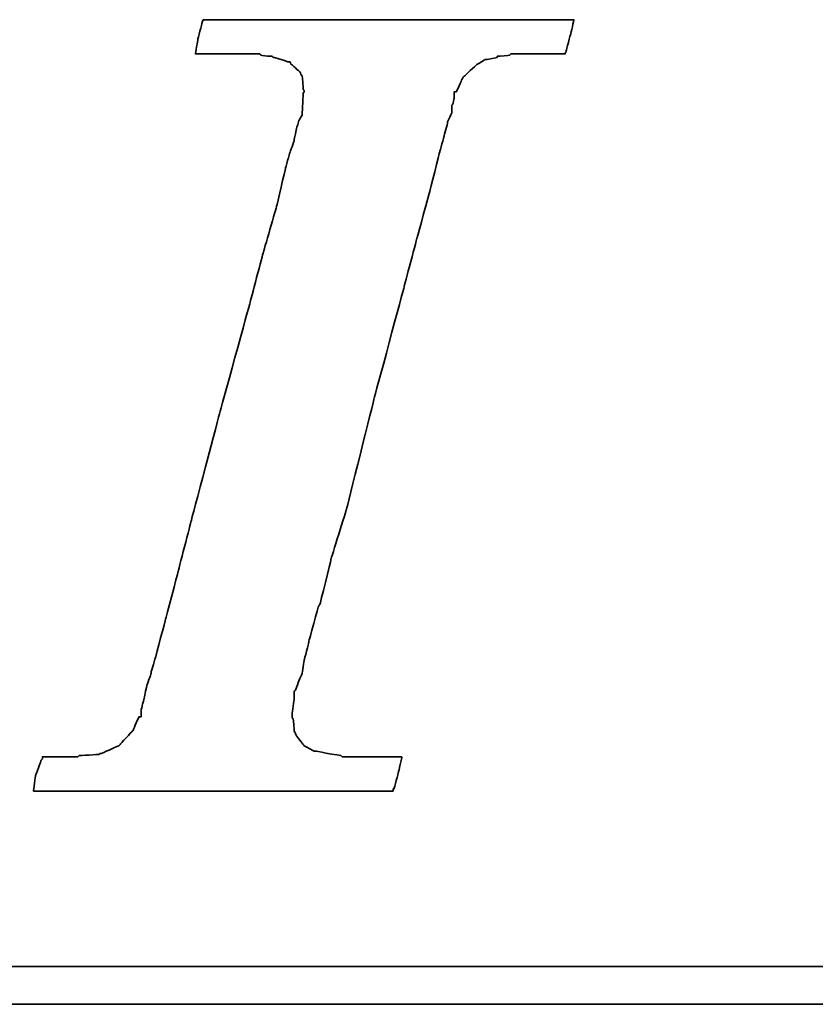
# Model space of a CAD drawing. Header units: millimetres. Extents: x -296 to -83, y 164 to 283.
# Tile 31 of 47: x -148.57 to -146.71, y 235.11 to 237.42. Entities that reach past the tile are written whole.
import ezdxf

# ---------------------------------------------------------------- set-up
doc = ezdxf.new("R2010")
doc.units = ezdxf.units.MM
doc.header["$LTSCALE"] = 0.1
doc.layers.add('DIM', color=4, linetype='CONTINUOUS')
doc.layers.add('layer 1', color=7, linetype='CONTINUOUS')

# ---------------------------------------------------------------- blocks, each defined once
blk = doc.blocks.new('TBI MOTION logo(完整正式版)')
at = {"layer": 'layer 1', "color": 22, "lineweight": 35}
for points, knots in [([(-40.59125, -7.94375), (-40.59125, -7.94375), (-40.97375, -7.94375), (-40.97375, -7.94375), (-40.97375, -7.94375), (-40.97375, -7.94375), (-41.38125, -7.94375), (-41.38125, -7.94375), (-41.38125, -7.94375), (-41.38125, -7.94375), (-41.54875, -7.94375), (-41.54875, -7.94375), (-41.54875, -7.94375), (-41.54875, -7.94375), (-41.59875, -7.94375), (-41.59875, -7.94375), (-41.59875, -7.94375), (-41.59875, -7.94375), (-41.88375, -7.94375), (-41.88375, -7.94375), (-41.88375, -7.94375), (-41.88375, -7.94375), (-41.90875, -7.91875), (-41.90875, -7.91875), (-41.90875, -7.91875), (-41.90875, -7.91875), (-42.19875, -7.87125), (-42.19875, -7.87125), (-42.19875, -7.87125), (-42.19875, -7.87125), (-42.43875, -7.82375), (-42.43875, -7.82375), (-42.43875, -7.82375), (-42.43875, -7.82375), (-42.45875, -7.82375), (-42.45875, -7.82375), (-42.45875, -7.82375), (-42.45875, -7.82375), (-42.48625, -7.82375), (-42.48625, -7.82375), (-42.48625, -7.82375), (-42.48625, -7.82375), (-42.67625, -7.72375), (-42.67625, -7.72375), (-42.67625, -7.72375), (-42.67625, -7.72375), (-42.70125, -7.70375), (-42.70125, -7.70375), (-42.70125, -7.70375), (-42.70125, -7.70375), (-42.72375, -7.67875), (-42.72375, -7.67875), (-42.72375, -7.67875), (-42.72375, -7.67875), (-42.86875, -7.48875), (-42.86875, -7.48875), (-42.86875, -7.48875), (-42.86875, -7.48875), (-42.89375, -7.43875), (-42.89375, -7.43875), (-42.89375, -7.43875), (-42.89375, -7.43875), (-42.91875, -7.38875), (-42.91875, -7.38875), (-42.91875, -7.38875), (-42.91875, -7.38875), (-42.93875, -7.12875), (-42.93875, -7.12875), (-42.93875, -7.12875), (-42.93875, -7.12875), (-42.96375, -7.10375), (-42.96375, -7.10375), (-42.96375, -7.10375), (-42.96375, -7.10375), (-42.96375, -7.05375), (-42.96375, -7.05375), (-42.96375, -7.05375), (-42.96375, -7.05375), (-42.96375, -7.00875), (-42.96375, -7.00875), (-42.96375, -7.00875), (-42.96375, -7.00875), (-42.91875, -6.69625), (-42.91875, -6.69625), (-42.91875, -6.69625), (-42.91875, -6.69625), (-42.91875, -6.62375), (-42.91875, -6.62375), (-42.91875, -6.62375), (-42.91875, -6.62375), (-42.91875, -6.59625), (-42.91875, -6.59625), (-42.91875, -6.59625), (-42.91875, -6.59625), (-42.91875, -6.57375), (-42.91875, -6.57375), (-42.91875, -6.57375), (-42.91875, -6.57375), (-42.91875, -6.52875), (-42.91875, -6.52875), (-42.91875, -6.52875), (-42.91875, -6.52875), (-42.89375, -6.50375), (-42.89375, -6.50375), (-42.89375, -6.50375), (-42.89375, -6.50375), (-42.84375, -6.38375), (-42.84375, -6.38375), (-42.84375, -6.38375), (-42.84375, -6.38375), (-42.84375, -6.35875), (-42.84375, -6.35875), (-42.84375, -6.35875), (-42.84375, -6.35875), (-42.74625, -6.14375), (-42.74625, -6.14375), (-42.74625, -6.14375), (-42.74625, -6.14375), (-42.70125, -5.85375), (-42.70125, -5.85375), (-42.70125, -5.85375), (-42.70125, -5.85375), (-42.60375, -5.47125), (-42.60375, -5.47125), (-42.60375, -5.47125), (-42.60375, -5.47125), (-42.60375, -5.44875), (-42.60375, -5.44875), (-42.60375, -5.44875), (-42.60375, -5.44875), (-42.38875, -4.67875), (-42.38875, -4.67875), (-42.38875, -4.67875), (-42.38875, -4.67875), (-42.36375, -4.65375), (-42.36375, -4.65375), (-42.36375, -4.65375), (-42.36375, -4.65375), (-42.12375, -3.69625), (-42.12375, -3.69625), (-42.12375, -3.69625), (-42.12375, -3.69625), (-42.12375, -3.67374), (-42.12375, -3.67374), (-42.12375, -3.67374), (-42.12375, -3.67374), (-41.78875, -2.59374), (-41.78875, -2.59374), (-41.78875, -2.59374), (-41.78875, -2.59374), (-41.18875, -0.19375), (-41.18875, -0.19375), (-41.18875, -0.19375), (-41.18875, -0.19375), (-40.54375, 2.20624), (-40.54375, 2.20624), (-40.54375, 2.20624), (-40.54375, 2.20624), (-40.25375, 3.30875), (-40.25375, 3.30875), (-40.25375, 3.30875), (-40.25375, 3.30875), (-39.98875, 4.27125), (-39.98875, 4.27125), (-39.98875, 4.27125), (-39.98875, 4.27125), (-39.77375, 5.13125), (-39.77375, 5.13125), (-39.77375, 5.13125), (-39.77375, 5.13125), (-39.67875, 5.47125), (-39.67875, 5.47125), (-39.67875, 5.47125), (-39.67875, 5.47125), (-39.60375, 5.75625), (-39.60375, 5.75625), (-39.60375, 5.75625), (-39.60375, 5.75625), (-39.60375, 5.78125), (-39.60375, 5.78125), (-39.60375, 5.78125), (-39.60375, 5.78125), (-39.50875, 5.97125), (-39.50875, 5.97125), (-39.50875, 5.97125), (-39.50875, 5.97125), (-39.50875, 6.13875), (-39.50875, 6.13875), (-39.50875, 6.13875), (-39.50875, 6.13875), (-39.48625, 6.16625), (-39.48625, 6.16625), (-39.48625, 6.16625), (-39.48625, 6.16625), (-39.46125, 6.28625), (-39.46125, 6.28625), (-39.46125, 6.28625), (-39.46125, 6.28625), (-39.46125, 6.42625), (-39.46125, 6.42625), (-39.46125, 6.42625), (-39.46125, 6.42625), (-39.41375, 6.42625), (-39.41375, 6.42625), (-39.41375, 6.42625), (-39.41375, 6.42625), (-39.29375, 6.69125), (-39.29375, 6.69125), (-39.29375, 6.69125), (-39.29375, 6.69125), (-39.26875, 6.74125), (-39.26875, 6.74125), (-39.26875, 6.74125), (-39.26875, 6.74125), (-39.24375, 6.76625), (-39.24375, 6.76625), (-39.24375, 6.76625), (-39.24375, 6.76625), (-38.98375, 7.00624), (-38.98375, 7.00624), (-38.98375, 7.00624), (-38.98375, 7.00624), (-38.95625, 7.02624), (-38.95625, 7.02624), (-38.95625, 7.02624), (-38.95625, 7.02624), (-38.78875, 7.12624), (-38.78875, 7.12624), (-38.78875, 7.12624), (-38.78875, 7.12624), (-38.76375, 7.12624), (-38.76375, 7.12624), (-38.76375, 7.12624), (-38.76375, 7.12624), (-38.74375, 7.12624), (-38.74375, 7.12624), (-38.74375, 7.12624), (-38.74375, 7.12624), (-38.52875, 7.17125), (-38.52875, 7.17125), (-38.52875, 7.17125), (-38.52875, 7.17125), (-38.52875, 7.19624), (-38.52875, 7.19624), (-38.52875, 7.19624), (-38.52875, 7.19624), (-38.50375, 7.19624), (-38.50375, 7.19624), (-38.50375, 7.19624), (-38.50375, 7.19624), (-38.26125, 7.21875), (-38.26125, 7.21875), (-38.26125, 7.21875), (-38.26125, 7.21875), (-38.23875, 7.24624), (-38.23875, 7.24624), (-38.23875, 7.24624), (-38.23875, 7.24624), (-38.21625, 7.24624), (-38.21625, 7.24624), (-38.21625, 7.24624), (-38.21625, 7.24624), (-38.18875, 7.24624), (-38.18875, 7.24624), (-38.18875, 7.24624), (-38.18875, 7.24624), (-37.90375, 7.24624), (-37.90375, 7.24624), (-37.90375, 7.24624), (-37.90375, 7.24624), (-37.85375, 7.24624), (-37.85375, 7.24624), (-37.85375, 7.24624), (-37.85375, 7.24624), (-37.75875, 7.24624), (-37.75875, 7.24624), (-37.75875, 7.24624), (-37.75875, 7.24624), (-37.42375, 7.24624), (-37.42375, 7.24624), (-37.42375, 7.24624), (-37.42375, 7.24624), (-37.08875, 7.24624), (-37.08875, 7.24624), (-37.08875, 7.24624), (-37.08875, 7.24624), (-37.06375, 7.24624), (-37.06375, 7.24624), (-37.06375, 7.24624), (-37.06375, 7.24624), (-37.06375, 7.26624), (-37.06375, 7.26624), (-37.06375, 7.26624), (-37.06375, 7.26624), (-37.03875, 7.29125), (-37.03875, 7.29125), (-37.03875, 7.29125), (-37.03875, 7.29125), (-37.03875, 7.31625), (-37.03875, 7.31625), (-37.03875, 7.31625), (-37.03875, 7.31625), (-36.94125, 7.67625), (-36.94125, 7.67625), (-36.94125, 7.67625), (-36.94125, 7.67625), (-36.86875, 7.98625), (-36.86875, 7.98625), (-36.86875, 7.98625), (-36.86875, 7.98625), (-36.98875, 7.98625), (-36.98875, 7.98625), (-36.98875, 7.98625), (-36.98875, 7.98625), (-37.42375, 7.98625), (-37.42375, 7.98625), (-37.42375, 7.98625), (-37.42375, 7.98625), (-37.94875, 7.98625), (-37.94875, 7.98625), (-37.94875, 7.98625), (-37.94875, 7.98625), (-38.57375, 7.98625), (-38.57375, 7.98625), (-38.57375, 7.98625), (-38.57375, 7.98625), (-39.29375, 7.98625), (-39.29375, 7.98625), (-39.29375, 7.98625), (-39.29375, 7.98625), (-40.82875, 7.98625), (-40.82875, 7.98625), (-40.82875, 7.98625), (-40.82875, 7.98625), (-42.36375, 7.98625), (-42.36375, 7.98625), (-42.36375, 7.98625), (-42.36375, 7.98625), (-43.08375, 7.98625), (-43.08375, 7.98625), (-43.08375, 7.98625), (-43.08375, 7.98625), (-43.70875, 7.98625), (-43.70875, 7.98625), (-43.70875, 7.98625), (-43.70875, 7.98625), (-44.23375, 7.98625), (-44.23375, 7.98625), (-44.23375, 7.98625), (-44.23375, 7.98625), (-44.66875, 7.98625), (-44.66875, 7.98625), (-44.66875, 7.98625), (-44.66875, 7.98625), (-44.88375, 7.98625), (-44.88375, 7.98625), (-44.88375, 7.98625), (-44.88375, 7.98625), (-44.90875, 7.94125), (-44.90875, 7.94125), (-44.90875, 7.94125), (-44.90875, 7.94125), (-44.90875, 7.91625), (-44.90875, 7.91625), (-44.90875, 7.91625), (-44.90875, 7.91625), (-45.00375, 7.55625), (-45.00375, 7.55625), (-45.00375, 7.55625), (-45.00375, 7.55625), (-45.05375, 7.24624), (-45.05375, 7.24624), (-45.05375, 7.24624), (-45.05375, 7.24624), (-44.61875, 7.24624), (-44.61875, 7.24624), (-44.61875, 7.24624), (-44.61875, 7.24624), (-44.11375, 7.24624), (-44.11375, 7.24624), (-44.11375, 7.24624), (-44.11375, 7.24624), (-43.99375, 7.24624), (-43.99375, 7.24624), (-43.99375, 7.24624), (-43.99375, 7.24624), (-43.94625, 7.24624), (-43.94625, 7.24624), (-43.94625, 7.24624), (-43.94625, 7.24624), (-43.92374, 7.24624), (-43.92374, 7.24624), (-43.92374, 7.24624), (-43.92374, 7.24624), (-43.65875, 7.24624), (-43.65875, 7.24624), (-43.65875, 7.24624), (-43.65875, 7.24624), (-43.63875, 7.21875), (-43.63875, 7.21875), (-43.63875, 7.21875), (-43.63875, 7.21875), (-43.46875, 7.19624), (-43.46875, 7.19624), (-43.46875, 7.19624), (-43.46875, 7.19624), (-43.39875, 7.19624), (-43.39875, 7.19624), (-43.39875, 7.19624), (-43.39875, 7.19624), (-43.37125, 7.17125), (-43.37125, 7.17125), (-43.37125, 7.17125), (-43.37125, 7.17125), (-43.34875, 7.17125), (-43.34875, 7.17125), (-43.34875, 7.17125), (-43.34875, 7.17125), (-43.20375, 7.12624), (-43.20375, 7.12624), (-43.20375, 7.12624), (-43.20375, 7.12624), (-43.05875, 7.07624), (-43.05875, 7.07624), (-43.05875, 7.07624), (-43.05875, 7.07624), (-43.01375, 7.07624), (-43.01375, 7.07624), (-43.01375, 7.07624), (-43.01375, 7.07624), (-42.98875, 7.02624), (-42.98875, 7.02624), (-42.98875, 7.02624), (-42.98875, 7.02624), (-42.79875, 6.86125), (-42.79875, 6.86125), (-42.79875, 6.86125), (-42.79875, 6.86125), (-42.77375, 6.81125), (-42.77375, 6.81125), (-42.77375, 6.81125), (-42.77375, 6.81125), (-42.74625, 6.76625), (-42.74625, 6.76625), (-42.74625, 6.76625), (-42.74625, 6.76625), (-42.72375, 6.47625), (-42.72375, 6.47625), (-42.72375, 6.47625), (-42.72375, 6.47625), (-42.70125, 6.45124), (-42.70125, 6.45124), (-42.70125, 6.45124), (-42.70125, 6.45124), (-42.70125, 6.42625), (-42.70125, 6.42625), (-42.70125, 6.42625), (-42.70125, 6.42625), (-42.72375, 6.40625), (-42.72375, 6.40625), (-42.72375, 6.40625), (-42.72375, 6.40625), (-42.74625, 5.97125), (-42.74625, 5.97125), (-42.74625, 5.97125), (-42.74625, 5.97125), (-42.74625, 5.94625), (-42.74625, 5.94625), (-42.74625, 5.94625), (-42.74625, 5.94625), (-42.74625, 5.92625), (-42.74625, 5.92625), (-42.74625, 5.92625), (-42.74625, 5.92625), (-42.77375, 5.87625), (-42.77375, 5.87625), (-42.77375, 5.87625), (-42.77375, 5.87625), (-42.81875, 5.80625), (-42.81875, 5.80625), (-42.81875, 5.80625), (-42.81875, 5.80625), (-42.86875, 5.63625), (-42.86875, 5.63625), (-42.86875, 5.63625), (-42.86875, 5.63625), (-42.91875, 5.39625), (-42.91875, 5.39625), (-42.91875, 5.39625), (-42.91875, 5.39625), (-42.91875, 5.37124), (-42.91875, 5.37124), (-42.91875, 5.37124), (-42.91875, 5.37124), (-43.01375, 5.10874), (-43.01375, 5.10874), (-43.01375, 5.10874), (-43.01375, 5.10874), (-43.10875, 4.77124), (-43.10875, 4.77124), (-43.10875, 4.77124), (-43.10875, 4.77124), (-43.29875, 3.95625), (-43.29875, 3.95625), (-43.29875, 3.95625), (-43.29875, 3.95625), (-43.58875, 2.95125), (-43.58875, 2.95125), (-43.58875, 2.95125), (-43.58875, 2.95125), (-43.87375, 1.87125), (-43.87375, 1.87125), (-43.87375, 1.87125), (-43.87375, 1.87125), (-44.52625, -0.50374), (-44.52625, -0.50374), (-44.52625, -0.50374), (-44.52625, -0.50374), (-45.14875, -2.85375), (-45.14875, -2.85375), (-45.14875, -2.85375), (-45.14875, -2.85375), (-45.43375, -3.95875), (-45.43375, -3.95875), (-45.43375, -3.95875), (-45.43375, -3.95875), (-45.69875, -4.96875), (-45.69875, -4.96875), (-45.69875, -4.96875), (-45.69875, -4.96875), (-45.91375, -5.78375), (-45.91375, -5.78375), (-45.91375, -5.78375), (-45.91375, -5.78375), (-46.01375, -6.11875), (-46.01375, -6.11875), (-46.01375, -6.11875), (-46.01375, -6.11875), (-46.01375, -6.14375), (-46.01375, -6.14375), (-46.01375, -6.14375), (-46.01375, -6.14375), (-46.10875, -6.40875), (-46.10875, -6.40875), (-46.10875, -6.40875), (-46.10875, -6.40875), (-46.15375, -6.64875), (-46.15375, -6.64875), (-46.15375, -6.64875), (-46.15375, -6.64875), (-46.20375, -6.83875), (-46.20375, -6.83875), (-46.20375, -6.83875), (-46.20375, -6.83875), (-46.22875, -6.93375), (-46.22875, -6.93375), (-46.22875, -6.93375), (-46.22875, -6.93375), (-46.22875, -7.07875), (-46.22875, -7.07875), (-46.22875, -7.07875), (-46.22875, -7.07875), (-46.27375, -7.07875), (-46.27375, -7.07875), (-46.27375, -7.07875), (-46.27375, -7.07875), (-46.39375, -7.34375), (-46.39375, -7.34375), (-46.39375, -7.34375), (-46.39375, -7.34375), (-46.39375, -7.36875), (-46.39375, -7.36875), (-46.39375, -7.36875), (-46.39375, -7.36875), (-46.42125, -7.38875), (-46.42125, -7.38875), (-46.42125, -7.38875), (-46.42125, -7.38875), (-46.68375, -7.67875), (-46.68375, -7.67875), (-46.68375, -7.67875), (-46.68375, -7.67875), (-46.70875, -7.70375), (-46.70875, -7.70375), (-46.70875, -7.70375), (-46.70875, -7.70375), (-46.75375, -7.72375), (-46.75375, -7.72375), (-46.75375, -7.72375), (-46.75375, -7.72375), (-47.08875, -7.87125), (-47.08875, -7.87125), (-47.08875, -7.87125), (-47.08875, -7.87125), (-47.11625, -7.87125), (-47.11625, -7.87125), (-47.11625, -7.87125), (-47.11625, -7.87125), (-47.13875, -7.89375), (-47.13875, -7.89375), (-47.13875, -7.89375), (-47.13875, -7.89375), (-47.56875, -7.91875), (-47.56875, -7.91875), (-47.56875, -7.91875), (-47.56875, -7.91875), (-47.59625, -7.94375), (-47.59625, -7.94375), (-47.59625, -7.94375), (-47.59625, -7.94375), (-47.64375, -7.94375), (-47.64375, -7.94375), (-47.64375, -7.94375), (-47.64375, -7.94375), (-47.73625, -7.94375), (-47.73625, -7.94375), (-47.73625, -7.94375), (-47.73625, -7.94375), (-48.07375, -7.94375), (-48.07375, -7.94375), (-48.07375, -7.94375), (-48.07375, -7.94375), (-48.36125, -7.94375), (-48.36125, -7.94375), (-48.36125, -7.94375), (-48.36125, -7.94375), (-48.36125, -7.96625), (-48.36125, -7.96625), (-48.36125, -7.96625), (-48.36125, -7.96625), (-48.36125, -7.99125), (-48.36125, -7.99125), (-48.36125, -7.99125), (-48.36125, -7.99125), (-48.38875, -8.01375), (-48.38875, -8.01375), (-48.38875, -8.01375), (-48.38875, -8.01375), (-48.50875, -8.34875), (-48.50875, -8.34875), (-48.50875, -8.34875), (-48.50875, -8.34875), (-48.55375, -8.68625), (-48.55375, -8.68625), (-48.55375, -8.68625), (-48.55375, -8.68625), (-48.45875, -8.68625), (-48.45875, -8.68625), (-48.45875, -8.68625), (-48.45875, -8.68625), (-48.07375, -8.68625), (-48.07375, -8.68625), (-48.07375, -8.68625), (-48.07375, -8.68625), (-47.52375, -8.68625), (-47.52375, -8.68625), (-47.52375, -8.68625), (-47.52375, -8.68625), (-46.92375, -8.68625), (-46.92375, -8.68625), (-46.92375, -8.68625), (-46.92375, -8.68625), (-46.25375, -8.68625), (-46.25375, -8.68625), (-46.25375, -8.68625), (-46.25375, -8.68625), (-46.20375, -8.68625), (-46.20375, -8.68625), (-46.20375, -8.68625), (-46.20375, -8.68625), (-44.71375, -8.68625), (-44.71375, -8.68625), (-44.71375, -8.68625), (-44.71375, -8.68625), (-43.22875, -8.68625), (-43.22875, -8.68625), (-43.22875, -8.68625), (-43.22875, -8.68625), (-42.55875, -8.68625), (-42.55875, -8.68625), (-42.55875, -8.68625), (-42.55875, -8.68625), (-42.50875, -8.68625), (-42.50875, -8.68625), (-42.50875, -8.68625), (-42.50875, -8.68625), (-41.93375, -8.68625), (-41.93375, -8.68625), (-41.93375, -8.68625), (-41.93375, -8.68625), (-41.38125, -8.68625), (-41.38125, -8.68625), (-41.38125, -8.68625), (-41.38125, -8.68625), (-40.97375, -8.68625), (-40.97375, -8.68625), (-40.97375, -8.68625), (-40.97375, -8.68625), (-40.78125, -8.68625), (-40.78125, -8.68625), (-40.78125, -8.68625), (-40.78125, -8.68625), (-40.78125, -8.63875), (-40.78125, -8.63875), (-40.78125, -8.63875), (-40.78125, -8.63875), (-40.75875, -8.63875), (-40.75875, -8.63875), (-40.75875, -8.63875), (-40.75875, -8.63875), (-40.66375, -8.27875), (-40.66375, -8.27875), (-40.66375, -8.27875), (-40.66375, -8.27875), (-40.59125, -7.94375), (-40.59125, -7.94375)], [0, 0, 0, 0, 0.00558659, 0.00558659, 0.00558659, 0.0055866, 0.01117318, 0.01117318, 0.01117318, 0.01117319, 0.01675978, 0.01675978, 0.01675978, 0.01675979, 0.02234637, 0.02234637, 0.02234637, 0.02234638, 0.02793296, 0.02793296, 0.02793296, 0.02793297, 0.03351955, 0.03351955, 0.03351955, 0.03351956, 0.03910615, 0.03910615, 0.03910615, 0.03910616, 0.04469274, 0.04469274, 0.04469274, 0.04469275, 0.05027933, 0.05027933, 0.05027933, 0.05027934, 0.05586592, 0.05586592, 0.05586592, 0.05586593, 0.06145251, 0.06145251, 0.06145251, 0.06145252, 0.06703911, 0.06703911, 0.06703911, 0.06703912, 0.0726257, 0.0726257, 0.0726257, 0.07262571, 0.07821229, 0.07821229, 0.07821229, 0.0782123, 0.08379888, 0.08379888, 0.08379888, 0.08379889, 0.08938547, 0.08938547, 0.08938547, 0.08938548, 0.09497207, 0.09497207, 0.09497207, 0.09497208, 0.10055866, 0.10055866, 0.10055866, 0.10055867, 0.10614525, 0.10614525, 0.10614525, 0.10614526, 0.11173184, 0.11173184, 0.11173184, 0.11173185, 0.11731844, 0.11731844, 0.11731844, 0.11731845, 0.12290503, 0.12290503, 0.12290503, 0.12290504, 0.12849162, 0.12849162, 0.12849162, 0.12849163, 0.13407821, 0.13407821, 0.13407821, 0.13407822, 0.1396648, 0.1396648, 0.1396648, 0.13966481, 0.1452514, 0.1452514, 0.1452514, 0.14525141, 0.15083799, 0.15083799, 0.15083799, 0.150838, 0.15642458, 0.15642458, 0.15642458, 0.15642459, 0.16201117, 0.16201117, 0.16201117, 0.16201118, 0.16759777, 0.16759777, 0.16759777, 0.16759778, 0.17318436, 0.17318436, 0.17318436, 0.17318437, 0.17877095, 0.17877095, 0.17877095, 0.17877096, 0.18435754, 0.18435754, 0.18435754, 0.18435755, 0.18994413, 0.18994413, 0.18994413, 0.18994414, 0.19553073, 0.19553073, 0.19553073, 0.19553074, 0.20111732, 0.20111732, 0.20111732, 0.20111733, 0.20670391, 0.20670391, 0.20670391, 0.20670392, 0.2122905, 0.2122905, 0.2122905, 0.21229051, 0.21787709, 0.21787709, 0.21787709, 0.2178771, 0.22346369, 0.22346369, 0.22346369, 0.2234637, 0.22905028, 0.22905028, 0.22905028, 0.22905029, 0.23463687, 0.23463687, 0.23463687, 0.23463688, 0.24022346, 0.24022346, 0.24022346, 0.24022347, 0.24581006, 0.24581006, 0.24581006, 0.24581007, 0.25139665, 0.25139665, 0.25139665, 0.25139666, 0.25698324, 0.25698324, 0.25698324, 0.25698325, 0.26256983, 0.26256983, 0.26256983, 0.26256984, 0.26815642, 0.26815642, 0.26815642, 0.26815643, 0.27374302, 0.27374302, 0.27374302, 0.27374303, 0.27932961, 0.27932961, 0.27932961, 0.27932962, 0.2849162, 0.2849162, 0.2849162, 0.28491621, 0.29050279, 0.29050279, 0.29050279, 0.2905028, 0.29608939, 0.29608939, 0.29608939, 0.2960894, 0.30167598, 0.30167598, 0.30167598, 0.30167599, 0.30726257, 0.30726257, 0.30726257, 0.30726258, 0.31284916, 0.31284916, 0.31284916, 0.31284917, 0.31843575, 0.31843575, 0.31843575, 0.31843576, 0.32402235, 0.32402235, 0.32402235, 0.32402236, 0.32960894, 0.32960894, 0.32960894, 0.32960895, 0.33519553, 0.33519553, 0.33519553, 0.33519554, 0.34078212, 0.34078212, 0.34078212, 0.34078213, 0.34636872, 0.34636872, 0.34636872, 0.34636873, 0.35195531, 0.35195531, 0.35195531, 0.35195532, 0.3575419, 0.3575419, 0.3575419, 0.35754191, 0.36312849, 0.36312849, 0.36312849, 0.3631285, 0.36871508, 0.36871508, 0.36871508, 0.36871509, 0.37430168, 0.37430168, 0.37430168, 0.37430169, 0.37988827, 0.37988827, 0.37988827, 0.37988828, 0.38547486, 0.38547486, 0.38547486, 0.38547487, 0.39106145, 0.39106145, 0.39106145, 0.39106146, 0.39664804, 0.39664804, 0.39664804, 0.39664805, 0.40223464, 0.40223464, 0.40223464, 0.40223465, 0.40782123, 0.40782123, 0.40782123, 0.40782124, 0.41340782, 0.41340782, 0.41340782, 0.41340783, 0.41899441, 0.41899441, 0.41899441, 0.41899442, 0.42458101, 0.42458101, 0.42458101, 0.42458102, 0.4301676, 0.4301676, 0.4301676, 0.43016761, 0.43575419, 0.43575419, 0.43575419, 0.4357542, 0.44134078, 0.44134078, 0.44134078, 0.44134079, 0.44692737, 0.44692737, 0.44692737, 0.44692738, 0.45251397, 0.45251397, 0.45251397, 0.45251398, 0.45810056, 0.45810056, 0.45810056, 0.45810057, 0.46368715, 0.46368715, 0.46368715, 0.46368716, 0.46927374, 0.46927374, 0.46927374, 0.46927375, 0.47486034, 0.47486034, 0.47486034, 0.47486035, 0.48044693, 0.48044693, 0.48044693, 0.48044694, 0.48603352, 0.48603352, 0.48603352, 0.48603353, 0.49162011, 0.49162011, 0.49162011, 0.49162012, 0.4972067, 0.4972067, 0.4972067, 0.49720671, 0.5027933, 0.5027933, 0.5027933, 0.50279331, 0.50837989, 0.50837989, 0.50837989, 0.5083799, 0.51396648, 0.51396648, 0.51396648, 0.51396649, 0.51955307, 0.51955307, 0.51955307, 0.51955308, 0.52513966, 0.52513966, 0.52513966, 0.52513967, 0.53072626, 0.53072626, 0.53072626, 0.53072627, 0.53631285, 0.53631285, 0.53631285, 0.53631286, 0.54189944, 0.54189944, 0.54189944, 0.54189945, 0.54748603, 0.54748603, 0.54748603, 0.54748604, 0.55307263, 0.55307263, 0.55307263, 0.55307264, 0.55865922, 0.55865922, 0.55865922, 0.55865923, 0.56424581, 0.56424581, 0.56424581, 0.56424582, 0.5698324, 0.5698324, 0.5698324, 0.56983241, 0.57541899, 0.57541899, 0.57541899, 0.575419, 0.58100559, 0.58100559, 0.58100559, 0.5810056, 0.58659218, 0.58659218, 0.58659218, 0.58659219, 0.59217877, 0.59217877, 0.59217877, 0.59217878, 0.59776536, 0.59776536, 0.59776536, 0.59776537, 0.60335196, 0.60335196, 0.60335196, 0.60335197, 0.60893855, 0.60893855, 0.60893855, 0.60893856, 0.61452514, 0.61452514, 0.61452514, 0.61452515, 0.62011173, 0.62011173, 0.62011173, 0.62011174, 0.62569832, 0.62569832, 0.62569832, 0.62569833, 0.63128492, 0.63128492, 0.63128492, 0.63128493, 0.63687151, 0.63687151, 0.63687151, 0.63687152, 0.6424581, 0.6424581, 0.6424581, 0.64245811, 0.64804469, 0.64804469, 0.64804469, 0.6480447, 0.65363128, 0.65363128, 0.65363128, 0.65363129, 0.65921788, 0.65921788, 0.65921788, 0.65921789, 0.66480447, 0.66480447, 0.66480447, 0.66480448, 0.67039106, 0.67039106, 0.67039106, 0.67039107, 0.67597765, 0.67597765, 0.67597765, 0.67597766, 0.68156425, 0.68156425, 0.68156425, 0.68156426, 0.68715084, 0.68715084, 0.68715084, 0.68715085, 0.69273743, 0.69273743, 0.69273743, 0.69273744, 0.69832402, 0.69832402, 0.69832402, 0.69832403, 0.70391061, 0.70391061, 0.70391061, 0.70391062, 0.70949721, 0.70949721, 0.70949721, 0.70949722, 0.7150838, 0.7150838, 0.7150838, 0.71508381, 0.72067039, 0.72067039, 0.72067039, 0.7206704, 0.72625698, 0.72625698, 0.72625698, 0.72625699, 0.73184358, 0.73184358, 0.73184358, 0.73184359, 0.73743017, 0.73743017, 0.73743017, 0.73743018, 0.74301676, 0.74301676, 0.74301676, 0.74301677, 0.74860335, 0.74860335, 0.74860335, 0.74860336, 0.75418994, 0.75418994, 0.75418994, 0.75418995, 0.75977654, 0.75977654, 0.75977654, 0.75977655, 0.76536313, 0.76536313, 0.76536313, 0.76536314, 0.77094972, 0.77094972, 0.77094972, 0.77094973, 0.77653631, 0.77653631, 0.77653631, 0.77653632, 0.78212291, 0.78212291, 0.78212291, 0.78212292, 0.7877095, 0.7877095, 0.7877095, 0.78770951, 0.79329609, 0.79329609, 0.79329609, 0.7932961, 0.79888268, 0.79888268, 0.79888268, 0.79888269, 0.80446927, 0.80446927, 0.80446927, 0.80446928, 0.81005587, 0.81005587, 0.81005587, 0.81005588, 0.81564246, 0.81564246, 0.81564246, 0.81564247, 0.82122905, 0.82122905, 0.82122905, 0.82122906, 0.82681564, 0.82681564, 0.82681564, 0.82681565, 0.83240223, 0.83240223, 0.83240223, 0.83240224, 0.83798883, 0.83798883, 0.83798883, 0.83798884, 0.84357542, 0.84357542, 0.84357542, 0.84357543, 0.84916201, 0.84916201, 0.84916201, 0.84916202, 0.8547486, 0.8547486, 0.8547486, 0.85474861, 0.8603352, 0.8603352, 0.8603352, 0.86033521, 0.86592179, 0.86592179, 0.86592179, 0.8659218, 0.87150838, 0.87150838, 0.87150838, 0.87150839, 0.87709497, 0.87709497, 0.87709497, 0.87709498, 0.88268156, 0.88268156, 0.88268156, 0.88268157, 0.88826816, 0.88826816, 0.88826816, 0.88826817, 0.89385475, 0.89385475, 0.89385475, 0.89385476, 0.89944134, 0.89944134, 0.89944134, 0.89944135, 0.90502793, 0.90502793, 0.90502793, 0.90502794, 0.91061453, 0.91061453, 0.91061453, 0.91061454, 0.91620112, 0.91620112, 0.91620112, 0.91620113, 0.92178771, 0.92178771, 0.92178771, 0.92178772, 0.9273743, 0.9273743, 0.9273743, 0.92737431, 0.93296089, 0.93296089, 0.93296089, 0.9329609, 0.93854749, 0.93854749, 0.93854749, 0.9385475, 0.94413408, 0.94413408, 0.94413408, 0.94413409, 0.94972067, 0.94972067, 0.94972067, 0.94972068, 0.95530726, 0.95530726, 0.95530726, 0.95530727, 0.96089385, 0.96089385, 0.96089385, 0.96089386, 0.96648045, 0.96648045, 0.96648045, 0.96648046, 0.97206704, 0.97206704, 0.97206704, 0.97206705, 0.97765363, 0.97765363, 0.97765363, 0.97765364, 0.98324022, 0.98324022, 0.98324022, 0.98324023, 0.98882682, 0.98882682, 0.98882682, 0.98882683, 0.99441341, 0.99441341, 0.99441341, 0.99441342, 1, 1, 1, 1]), ([(75.90875, -9.47875), (75.90875, -9.47875), (75.90875, -12.28625), (75.90875, -12.28625), (75.90875, -12.28625), (75.90875, -12.28625), (75.90875, -12.47875), (75.90875, -12.47875), (75.90875, -12.47875), (75.90875, -12.47875), (75.71625, -12.47875), (75.71625, -12.47875), (75.71625, -12.47875), (75.71625, -12.47875), (-88.32875, -12.47875), (-88.32875, -12.47875), (-88.32875, -12.47875), (-88.32875, -12.47875), (-88.32875, -13.29375), (-88.32875, -13.29375), (-88.32875, -13.29375), (-88.32875, -13.29375), (82.89125, -13.29375), (82.89125, -13.29375), (82.89125, -13.29375), (82.89125, -13.29375), (75.90875, -9.47875), (75.90875, -9.47875)], [0, 0, 0, 0, 0.14285714, 0.14285714, 0.14285714, 0.14285715, 0.28571429, 0.28571429, 0.28571429, 0.2857143, 0.42857143, 0.42857143, 0.42857143, 0.42857144, 0.57142857, 0.57142857, 0.57142857, 0.57142858, 0.71428571, 0.71428571, 0.71428571, 0.71428572, 0.85714286, 0.85714286, 0.85714286, 0.85714287, 1, 1, 1, 1])]:
    blk.add_open_spline(points, degree=3, knots=knots, dxfattribs=at)

msp = doc.modelspace()

# ---------------------------------------------------------------- block references
at = {"layer": 'DIM', "color": 7, "xscale": 0.1084654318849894, "yscale": 0.1084654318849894, "zscale": 0.1084654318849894}
msp.add_blockref('TBI MOTION logo(完整正式版)', (-143.2748, 236.5503), dxfattribs=at)

doc.saveas('drawing.dxf')
